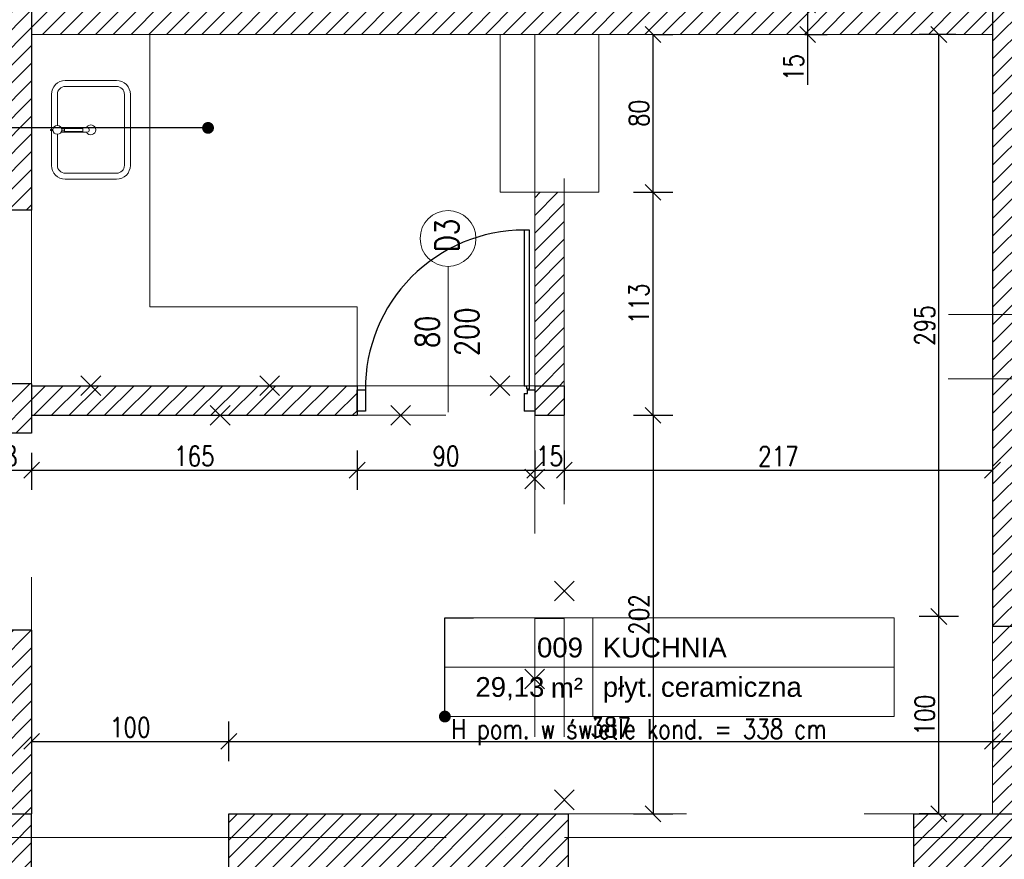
# Model space of a CAD drawing. Header units: millimetres. Extents: x -66901 to 936319, y -323998 to 488548.
# Tile 46 of 84: x 742869 to 747859, y 74331 to 78587. Entities that reach past the tile are written whole.
import ezdxf
from ezdxf import colors
from ezdxf.entities.mleader import LeaderData, LeaderLine
from ezdxf.enums import TextEntityAlignment as Align
from ezdxf.lldxf.tags import DXFTag
from ezdxf.math import Vec2, Vec3

# ---------------------------------------------------------------- set-up
doc = ezdxf.new("R2010")
doc.units = ezdxf.units.MM
doc.header["$LTSCALE"] = 5
doc.header["$MEASUREMENT"] = 0
for name, pattern in [('ACAD_ISO03W100', [30, 12, -18]), ('ACAD_ISO04W100', [30, 24, -3, 0, -3]), ('KRESKOWA', [0.4, 0.24, -0.16])]:
    doc.linetypes.add(name, pattern=pattern)
for name, color, linetype, lineweight, true_color in [('A_DZIAŁOWA_PROJEKTOWANE', 7, 'Continuous', 18, 0x007cb0), ('A_HATCH', 7, 'Continuous', 5, 0x999999), ('A_HATCH_PROJEKTOWANE', 7, 'Continuous', 9, 0x0089b6), ('A_WIDOK 2PLAN', 7, 'Continuous', 9, 0x666666)]:
    doc.layers.add(name, color=color, linetype=linetype, lineweight=lineweight, true_color=true_color)
for name, color, linetype, lineweight in [('A_KONST_ISTNIEJĄCE', 83, 'Continuous', 25), ('A_OPISY', 44, 'Continuous', 9), ('A_OSIE KONSTRUKCYJNE', 150, 'ACAD_ISO04W100', 5), ('A_WIDOK', 141, 'Continuous', 13), ('A_WIDOK-NAD', 221, 'DASHED', 13), ('A_WYMIAROWANIE', 7, 'Continuous', 9), ('A_WYPOSAŻENIE', 181, 'Continuous', 9)]:
    doc.layers.add(name, color=color, linetype=linetype, lineweight=lineweight)
doc.layers.add('A_NIEWIDOCZNE  POMOCNICZE', color=252, linetype='ACAD_ISO03W100', lineweight=5, plot=False)
doc.layers.add('K-S$UPY', color=4, linetype='Continuous')
doc.styles.add('ARIAL', font='arial.ttf')
doc.styles.get("Standard").update_dxf_attribs({"font": 'simplex.shx', "width": 0.8})
tags = doc.linetypes.add('DASHED', pattern=[0.75, 0.5, -0.25]).pattern_tags.tags
tags[6:7] = [DXFTag(74, 4), DXFTag(75, 0), DXFTag(340, '0'), DXFTag(46, 1.0), DXFTag(50, 0.0), DXFTag(44, 0.0), DXFTag(45, 0.0)]
tags[4:5] = [DXFTag(74, 4), DXFTag(75, 0), DXFTag(340, '0'), DXFTag(46, 1.0), DXFTag(50, 0.0), DXFTag(44, 0.0), DXFTag(45, 0.0)]
doc.dimstyles.new('1 do 100', dxfattribs={"dimtxt": 10, "dimasz": 8, "dimexe": 10, "dimexo": 10, "dimgap": 2, "dimtad": 1, "dimdec": 0, "dimtxsty": 'Standard', "dimblk": 'OBLIQUE', "dimcen": 2.5, "dimadec": 0, "dimazin": 0, "dimtfac": 1, "dimtdec": 0, "dimtmove": 0, "dimatfit": 3, "dimldrblk": 'OBLIQUE', "dimfxl": 10, "dimfxlon": 1, "dimarcsym": 0})
pattern_1 = [(45, (-15049.4887, -19245.573), (-4.490128, 4.490128), [])]

# ---------------------------------------------------------------- blocks, each defined once
blk = doc.blocks.new('FOTEL-K')
at = {"linetype": 'KRESKOWA', "ltscale": 5, "transparency": 33554687}
for p, q in [((-1.701, 11.602), (-11.602, -1.701)), ((11.602, 1.701), (-1.701, 11.602)), ((0.579, -9.418), (-0.579, 9.418)), ((3.475, 2.644), (3.778, -2.29)), ((-3.773, 2.198), (-3.469, -2.735)), ((11.602, 1.701), (1.701, -11.602)), ((2.185, 1.847), (2.007, 1.836)), ((2.007, 1.836), (2.064, 0.908)), ((2.246, 0.852), (2.185, 1.847)), ((-2.395, 1.565), (-2.217, 1.576)), ((-2.334, 0.57), (-2.395, 1.565)), ((-2.217, 1.576), (-2.16, 0.649)), ((9.418, 0.579), (-9.418, -0.579)), ((2.533, 0.749), (2.85, -4.401)), ((-2.29, -4.717), (-2.606, 0.433)), ((2.923, 0.336), (2.56, 0.314)), ((2.938, 0.09), (2.575, 0.068)), ((-2.579, -0.002), (-2.988, -0.027)), ((-2.564, -0.248), (-2.973, -0.273)), ((1.701, -11.602), (-11.602, -1.701)), ((2.447, -4.856), (-1.834, -5.12)), ((2.555, -6.335), (2.461, -4.812)), ((2.726, -6.325), (2.633, -4.801)), ((-1.931, -6.611), (-2.025, -5.088)), ((-1.76, -6.6), (-1.853, -5.077))]:
    blk.add_line(p, q, dxfattribs=at)
for points in [[(-2.923, -3.195), (-3.009, -3.201, -0.414214), (-3.145, -3.08), (-3.499, 2.671, -0.414214), (-3.378, 2.808), (-3.292, 2.813, -0.414214), (-3.155, 2.693), (-2.802, -3.059, -0.414214)], [(3.332, -2.811), (3.246, -2.816, -0.414214), (3.109, -2.695), (2.756, 3.056, -0.414214), (2.877, 3.192), (2.963, 3.198, -0.414214), (3.099, 3.077), (3.453, -2.674, -0.414214)], [(-2.706, -5.964), (-2.629, -5.959, 0.414214), (-2.549, -5.868), (-2.641, -4.37, 0.414214), (-2.732, -4.29), (-2.809, -4.295, 0.414214), (-2.89, -4.386), (-2.798, -5.883, 0.414214)], [(3.416, -5.587), (3.339, -5.592, -0.414214), (3.248, -5.512), (3.156, -4.014, -0.414214), (3.237, -3.923), (3.314, -3.918, -0.414214), (3.405, -3.999), (3.497, -5.496, -0.414214)]]:
    blk.add_lwpolyline(points, format="xyb", close=True, dxfattribs=at)
for points in [[(-1.85, -7.934), (-1.931, -6.611), (-0.046, -6.495), (0.035, -7.818)], [(2.808, -7.648), (2.726, -6.325), (0.841, -6.441), (0.922, -7.764)]]:
    blk.add_lwpolyline(points, close=True, dxfattribs=at)
blk.add_circle((0, 0), 8.291, dxfattribs=at)
for centre, radius, start, end in [((0.309, -5.033), 6.195, 68.9594, 118.0744), ((0.331, -5.388), 6.195, 68.9594, 118.0744), ((2.421, -4.427), 0.43, 273.5169, 3.5169), ((-1.86, -4.69), 0.43, 183.5169, 273.5169)]:
    blk.add_arc(centre, radius, start, end, dxfattribs=at)
blk = doc.blocks.new('um1')
at = {"layer": 'A_WYPOSAŻENIE', "ltscale": 0.5}
for points in [[(-2506.53, 3366.84), (-2524.27, 3366.84, 0.414214), (-2531.27, 3359.84), (-2531.27, 3333.84, 0.414214), (-2524.27, 3326.84), (-2488.27, 3326.84, 0.414214), (-2481.27, 3333.84), (-2481.27, 3359.84, 0.414214), (-2488.27, 3366.84), (-2506.01, 3366.84)], [(-2508.52, 3363.84), (-2524.27, 3363.84, 0.414214), (-2528.27, 3359.84), (-2528.27, 3333.84, 0.414214), (-2524.27, 3329.84), (-2488.27, 3329.84, 0.414214), (-2484.27, 3333.84), (-2484.27, 3359.84, 0.414214), (-2488.27, 3363.84), (-2504.02, 3363.84)]]:
    blk.add_lwpolyline(points, format="xyb", dxfattribs=at)
at = {"layer": 'A_WYPOSAŻENIE'}
for points in [[(-2506.53, 3366.08), (-2506.53, 3367.35), (-2506.01, 3367.35), (-2506.01, 3366.08)], [(-2506.77, 3361.66), (-2506.77, 3360.3), (-2505.77, 3360.3), (-2505.77, 3361.66)]]:
    blk.add_lwpolyline(points, dxfattribs=at)
blk.add_lwpolyline([(-2507.42, 3361.92), (-2507.42, 3348.69, 0.869565), (-2505.12, 3348.69), (-2505.12, 3361.92)], format="xyb", dxfattribs=at)
blk.add_lwpolyline([(-2507.02, 3360.3), (-2505.52, 3360.3), (-2505.52, 3350.99), (-2507.02, 3350.99)], close=True, dxfattribs=at)
blk.add_circle((-2506.27, 3363.85), 2.25, dxfattribs=at)
at = {"layer": 'A_WYPOSAŻENIE', "ltscale": 0.5}
blk.add_arc((-2506.27, 3346.84), 2.5, 117.3871, 62.6129, dxfattribs=at)
blk = doc.blocks.new('*U221')
at = {"lineweight": 5}
for p, q in [((-75, -25), (-75, 25)), ((-75, 25), (0, 25)), ((0, 0), (0, 25)), ((0, 25), (152.71, 25)), ((152.71, 25), (152.71, -25)), ((-75, -25), (0, -25)), ((152.71, -25), (0, -25))]:
    blk.add_line(p, q, dxfattribs=at)
at = {"lineweight": 5, "ltscale": 18.5}
for p, q in [((0, 25), (0, -25)), ((-75, 0), (152.71, 0))]:
    blk.add_line(p, q, dxfattribs=at)
at = {"lineweight": 5, "ltscale": 18.5, "insert": (-5, -10.38), "char_height": 10, "attachment_point": 6, "style": 'ARIAL'}
blk.add_mtext('\\A1;m²', dxfattribs=at)
at = {"lineweight": 5, "style": 'ARIAL'}
blk.add_attdef('1NR', text='', height=10, dxfattribs=at).set_placement((-5, 5), align=Align.RIGHT)
blk.add_attdef('2POM', (5, 5), '', height=10, dxfattribs=at)
blk.add_attdef('4PL2', text='', height=10, dxfattribs=at).set_placement((-24.57, -5), align=Align.TOP_RIGHT)
blk.add_attdef('3POS', text='', height=10, dxfattribs=at).set_placement((5, -5), align=Align.TOP_LEFT)
blk = doc.blocks.new('_Dot')
at = {"color": 0, "linetype": 'ByBlock', "lineweight": -2}
blk.add_line((-0.5, 0), (-1, 0), dxfattribs=at)
at = {"color": 0, "linetype": 'ByBlock', "const_width": 0.5}
blk.add_lwpolyline([(-0.25, 0, 1), (0.25, 0, 1)], format="xyb", close=True, dxfattribs=at)
blk = doc.blocks.new('OSI')
at = {"layer": 'A_OSIE KONSTRUKCYJNE', "ltscale": 2}
for p, q in [((18307.7, 20992.12), (19027.17, 20992.12)), ((18307.6, 20959.62), (19027.17, 20959.62)), ((16013.11, 20727.12), (19027.17, 20727.12))]:
    blk.add_line(p, q, dxfattribs=at)
blk = doc.blocks.new('ROZBIÓRKI_DOM')
at = {"layer": 'A_OPISY', "color": 22, "linetype": 'ACAD_ISO03W100', "true_color": 0xe22908}
for p, q in [((19100.19, 7989.89), (19110.19, 7979.89)), ((19100.19, 7979.89), (19110.19, 7989.89)), ((19190.86, 7989.89), (19200.86, 7979.89)), ((19190.86, 7979.89), (19200.86, 7989.89)), ((19307.52, 7989.89), (19317.52, 7979.89)), ((19307.52, 7979.89), (19317.52, 7989.89)), ((19165.72, 7974.89), (19175.72, 7964.89)), ((19165.72, 7964.89), (19175.72, 7974.89)), ((19257.23, 7974.89), (19267.23, 7964.89)), ((19257.23, 7964.89), (19267.23, 7974.89)), ((19325.15, 7942.59), (19335.15, 7932.59)), ((19325.15, 7932.59), (19335.15, 7942.59)), ((19340.15, 7885.83), (19350.15, 7875.83)), ((19340.15, 7875.83), (19350.15, 7885.83)), ((19345.15, 7866.89), (19330.15, 7866.89)), ((19330.15, 7866.89), (19330.15, 7767.89)), ((19345.15, 7866.89), (19345.15, 7767.89)), ((19325.15, 7841.2), (19335.15, 7831.2)), ((19325.15, 7831.2), (19335.15, 7841.2)), ((19340.15, 7779.98), (19350.15, 7769.98)), ((19340.15, 7769.98), (19350.15, 7779.98))]:
    blk.add_line(p, q, dxfattribs=at)
for points in [[(19075.15, 7984.89), (19345.15, 7984.89), (19345.15, 7866.89)], [(19075.15, 7969.89), (19330.15, 7969.89), (19330.15, 7866.89)]]:
    blk.add_lwpolyline(points, dxfattribs=at)
blk = doc.blocks.new('_Oblique')
at = {"color": 0, "linetype": 'ByBlock', "lineweight": -2}
blk.add_line((-0.5, -0.5), (0.5, 0.5), dxfattribs=at)
blk = doc.blocks.new('*D517')
at = {"layer": 'A_WYMIAROWANIE', "color": 0, "lineweight": -2, "ltscale": 2, "transparency": 16777216}
for p, q in [((14903.26, 18390.38), (14903.26, 18410.38)), ((14803.26, 18400.38), (14803.26, 18390.38)), ((14803.26, 18400.38), (14903.26, 18400.38))]:
    blk.add_line(p, q, dxfattribs=at)
at = {"layer": 'Defpoints', "color": 0, "ltscale": 2, "transparency": 16777216}
for p in [(14803.26, 18410.16), (14903.26, 18400.38), (14903.26, 18363.66)]:
    blk.add_point(p, dxfattribs=at)
at = {"layer": 'A_WYMIAROWANIE', "color": 0, "lineweight": -2, "ltscale": 2, "transparency": 16777216, "xscale": 8, "yscale": 8, "zscale": 8, "rotation": 180}
blk.add_blockref('_Oblique', (14803.26, 18400.38), dxfattribs=at)
at = {"layer": 'A_WYMIAROWANIE', "color": 0, "lineweight": -2, "ltscale": 2, "transparency": 16777216, "xscale": 8, "yscale": 8, "zscale": 8}
blk.add_blockref('_Oblique', (14903.26, 18400.38), dxfattribs=at)
at = {"layer": 'A_WYMIAROWANIE', "color": 0, "ltscale": 2, "transparency": 16777216, "insert": (14853.26, 18407.49), "char_height": 10, "attachment_point": 5}
blk.add_mtext('100', dxfattribs=at)
blk = doc.blocks.new('*D518')
at = {"layer": 'A_WYMIAROWANIE', "color": 0, "lineweight": -2, "ltscale": 2, "transparency": 16777216}
for p, q in [((14903.26, 18390.38), (14903.26, 18410.38)), ((15290.26, 18410.38), (15290.26, 18390.38)), ((14903.26, 18400.38), (15290.26, 18400.38))]:
    blk.add_line(p, q, dxfattribs=at)
at = {"layer": 'Defpoints', "color": 0, "ltscale": 2, "transparency": 16777216}
for p in [(15290.26, 18463.66), (15290.26, 18400.38), (14903.26, 18363.66)]:
    blk.add_point(p, dxfattribs=at)
at = {"layer": 'A_WYMIAROWANIE', "color": 0, "lineweight": -2, "ltscale": 2, "transparency": 16777216, "xscale": 8, "yscale": 8, "zscale": 8, "rotation": 180}
blk.add_blockref('_Oblique', (14903.26, 18400.38), dxfattribs=at)
at = {"layer": 'A_WYMIAROWANIE', "color": 0, "lineweight": -2, "ltscale": 2, "transparency": 16777216, "xscale": 8, "yscale": 8, "zscale": 8}
blk.add_blockref('_Oblique', (15290.26, 18400.38), dxfattribs=at)
at = {"layer": 'A_WYMIAROWANIE', "color": 0, "ltscale": 2, "transparency": 16777216, "insert": (15096.76, 18407.49), "char_height": 10, "attachment_point": 5}
blk.add_mtext('387', dxfattribs=at)
blk = doc.blocks.new('*D519')
at = {"layer": 'A_WYMIAROWANIE', "color": 0, "lineweight": -2, "ltscale": 2, "transparency": 16777216}
for p, q in [((15290.26, 18410.38), (15290.26, 18390.38)), ((15335.26, 18410.38), (15335.26, 18390.38)), ((15290.26, 18400.38), (15335.26, 18400.38))]:
    blk.add_line(p, q, dxfattribs=at)
at = {"layer": 'Defpoints', "color": 0, "ltscale": 2, "transparency": 16777216}
for p in [(15290.26, 18463.66), (15335.26, 18463.66), (15335.26, 18400.38)]:
    blk.add_point(p, dxfattribs=at)
at = {"layer": 'A_WYMIAROWANIE', "color": 0, "lineweight": -2, "ltscale": 2, "transparency": 16777216, "xscale": 8, "yscale": 8, "zscale": 8, "rotation": 180}
blk.add_blockref('_Oblique', (15290.26, 18400.38), dxfattribs=at)
at = {"layer": 'A_WYMIAROWANIE', "color": 0, "lineweight": -2, "ltscale": 2, "transparency": 16777216, "xscale": 8, "yscale": 8, "zscale": 8}
blk.add_blockref('_Oblique', (15335.26, 18400.38), dxfattribs=at)
at = {"layer": 'A_WYMIAROWANIE', "color": 0, "ltscale": 2, "transparency": 16777216, "insert": (15312.76, 18407.47), "char_height": 10, "attachment_point": 5}
blk.add_mtext('45', dxfattribs=at)
blk = doc.blocks.new('*D520')
at = {"layer": 'A_WYMIAROWANIE', "color": 0, "lineweight": -2, "ltscale": 2, "transparency": 16777216}
for p, q in [((15273.05, 18463.66), (15253.05, 18463.66)), ((15263.05, 18363.66), (15263.05, 18463.66)), ((15263.05, 18363.66), (15253.05, 18363.66))]:
    blk.add_line(p, q, dxfattribs=at)
at = {"layer": 'Defpoints', "color": 0, "ltscale": 2, "transparency": 16777216}
for p in [(15263.05, 18463.66), (15290.26, 18463.66), (15269.5, 18363.66)]:
    blk.add_point(p, dxfattribs=at)
at = {"layer": 'A_WYMIAROWANIE', "color": 0, "lineweight": -2, "ltscale": 2, "transparency": 16777216, "xscale": 8, "yscale": 8, "zscale": 8}
for p, rotation in [((15263.05, 18463.66), 90), ((15263.05, 18363.66), 270)]:
    blk.add_blockref('_Oblique', p, dxfattribs=dict(at, rotation=rotation))
at = {"layer": 'A_WYMIAROWANIE', "color": 0, "ltscale": 2, "transparency": 16777216, "insert": (15255.94, 18413.66), "char_height": 10, "attachment_point": 5, "rotation": 90}
blk.add_mtext('100', dxfattribs=at)
blk = doc.blocks.new('*D521')
at = {"layer": 'A_WYMIAROWANIE', "color": 0, "lineweight": -2, "ltscale": 2, "transparency": 16777216}
for p, q in [((15271.65, 18758.66), (15253.05, 18758.66)), ((15263.05, 18463.66), (15263.05, 18758.66)), ((15273.05, 18463.66), (15253.05, 18463.66))]:
    blk.add_line(p, q, dxfattribs=at)
at = {"layer": 'Defpoints', "color": 0, "ltscale": 2, "transparency": 16777216}
for p in [(15263.05, 18758.66), (15281.65, 18758.66), (15290.26, 18463.66)]:
    blk.add_point(p, dxfattribs=at)
at = {"layer": 'A_WYMIAROWANIE', "color": 0, "lineweight": -2, "ltscale": 2, "transparency": 16777216, "xscale": 8, "yscale": 8, "zscale": 8}
for p, rotation in [((15263.05, 18758.66), 90), ((15263.05, 18463.66), 270)]:
    blk.add_blockref('_Oblique', p, dxfattribs=dict(at, rotation=rotation))
at = {"layer": 'A_WYMIAROWANIE', "color": 0, "ltscale": 2, "transparency": 16777216, "insert": (15255.94, 18611.16), "char_height": 10, "attachment_point": 5, "rotation": 90}
blk.add_mtext('295', dxfattribs=at)
blk = doc.blocks.new('*D522')
at = {"layer": 'A_WYMIAROWANIE', "color": 0, "lineweight": -2, "ltscale": 2, "transparency": 16777216}
for p, q in [((15108.25, 18678.66), (15128.25, 18678.66)), ((15118.25, 18565.66), (15118.25, 18678.66)), ((15108.25, 18565.66), (15128.25, 18565.66))]:
    blk.add_line(p, q, dxfattribs=at)
at = {"layer": 'Defpoints', "color": 0, "ltscale": 2, "transparency": 16777216}
for p in [(15073.26, 18678.66), (15118.25, 18678.66), (15073.26, 18565.66)]:
    blk.add_point(p, dxfattribs=at)
at = {"layer": 'A_WYMIAROWANIE', "color": 0, "lineweight": -2, "ltscale": 2, "transparency": 16777216, "xscale": 8, "yscale": 8, "zscale": 8}
for p, rotation in [((15118.25, 18678.66), 90), ((15118.25, 18565.66), 270)]:
    blk.add_blockref('_Oblique', p, dxfattribs=dict(at, rotation=rotation))
at = {"layer": 'A_WYMIAROWANIE', "color": 0, "ltscale": 2, "transparency": 16777216, "insert": (15111.14, 18622.16), "char_height": 10, "attachment_point": 5, "rotation": 90}
blk.add_mtext('113', dxfattribs=at)
blk = doc.blocks.new('*D523')
at = {"layer": 'A_WYMIAROWANIE', "color": 0, "lineweight": -2, "ltscale": 2, "transparency": 16777216}
for p, q in [((15118.25, 18758.66), (15128.25, 18758.66)), ((15118.25, 18678.66), (15118.25, 18758.66)), ((15108.25, 18678.66), (15128.25, 18678.66))]:
    blk.add_line(p, q, dxfattribs=at)
at = {"layer": 'Defpoints', "color": 0, "ltscale": 2, "transparency": 16777216}
for p in [(15118.25, 18758.66), (15118.25, 18758.66), (15073.26, 18678.66)]:
    blk.add_point(p, dxfattribs=at)
at = {"layer": 'A_WYMIAROWANIE', "color": 0, "lineweight": -2, "ltscale": 2, "transparency": 16777216, "xscale": 8, "yscale": 8, "zscale": 8}
for p, rotation in [((15118.25, 18758.66), 90), ((15118.25, 18678.66), 270)]:
    blk.add_blockref('_Oblique', p, dxfattribs=dict(at, rotation=rotation))
at = {"layer": 'A_WYMIAROWANIE', "color": 0, "ltscale": 2, "transparency": 16777216, "insert": (15111.14, 18718.66), "char_height": 10, "attachment_point": 5, "rotation": 90}
blk.add_mtext('80', dxfattribs=at)
blk = doc.blocks.new('*D524')
at = {"layer": 'A_WYMIAROWANIE', "color": 0, "lineweight": -2, "ltscale": 2, "transparency": 16777216}
for p, q in [((15108.25, 18565.66), (15128.25, 18565.66)), ((15118.25, 18565.66), (15118.25, 18363.66)), ((15108.25, 18363.66), (15128.25, 18363.66))]:
    blk.add_line(p, q, dxfattribs=at)
at = {"layer": 'Defpoints', "color": 0, "ltscale": 2, "transparency": 16777216}
for p in [(15065.76, 18565.66), (15065.76, 18363.66), (15118.25, 18363.66)]:
    blk.add_point(p, dxfattribs=at)
at = {"layer": 'A_WYMIAROWANIE', "color": 0, "lineweight": -2, "ltscale": 2, "transparency": 16777216, "xscale": 8, "yscale": 8, "zscale": 8}
for p, rotation in [((15118.25, 18565.66), 90), ((15118.25, 18363.66), 270)]:
    blk.add_blockref('_Oblique', p, dxfattribs=dict(at, rotation=rotation))
at = {"layer": 'A_WYMIAROWANIE', "color": 0, "ltscale": 2, "transparency": 16777216, "insert": (15111.14, 18464.66), "char_height": 10, "attachment_point": 5, "rotation": 90}
blk.add_mtext('202', dxfattribs=at)
blk = doc.blocks.new('*D526')
at = {"layer": 'A_WYMIAROWANIE', "color": 0, "lineweight": -2, "ltscale": 2, "transparency": 16777216}
for p, q in [((14775.26, 18547.85), (14775.26, 18527.85)), ((14803.26, 18546.66), (14803.26, 18527.85)), ((14775.26, 18537.85), (14803.26, 18537.85))]:
    blk.add_line(p, q, dxfattribs=at)
at = {"layer": 'Defpoints', "color": 0, "ltscale": 2, "transparency": 16777216}
for p in [(14775.26, 18569.16), (14803.26, 18556.66), (14803.26, 18537.85)]:
    blk.add_point(p, dxfattribs=at)
at = {"layer": 'A_WYMIAROWANIE', "color": 0, "lineweight": -2, "ltscale": 2, "transparency": 16777216, "xscale": 8, "yscale": 8, "zscale": 8, "rotation": 180}
blk.add_blockref('_Oblique', (14775.26, 18537.85), dxfattribs=at)
at = {"layer": 'A_WYMIAROWANIE', "color": 0, "lineweight": -2, "ltscale": 2, "transparency": 16777216, "xscale": 8, "yscale": 8, "zscale": 8}
blk.add_blockref('_Oblique', (14803.26, 18537.85), dxfattribs=at)
at = {"layer": 'A_WYMIAROWANIE', "color": 0, "ltscale": 2, "transparency": 16777216, "insert": (14789.26, 18544.96), "char_height": 10, "attachment_point": 5}
blk.add_mtext('28', dxfattribs=at)
blk = doc.blocks.new('*D527')
at = {"layer": 'A_WYMIAROWANIE', "color": 0, "lineweight": -2, "ltscale": 2, "transparency": 16777216}
for p, q in [((14803.26, 18546.66), (14803.26, 18527.85)), ((14968.26, 18547.85), (14968.26, 18527.85)), ((14803.26, 18537.85), (14968.26, 18537.85))]:
    blk.add_line(p, q, dxfattribs=at)
at = {"layer": 'Defpoints', "color": 0, "ltscale": 2, "transparency": 16777216}
for p in [(14968.26, 18565.66), (14803.26, 18556.66), (14968.26, 18537.85)]:
    blk.add_point(p, dxfattribs=at)
at = {"layer": 'A_WYMIAROWANIE', "color": 0, "lineweight": -2, "ltscale": 2, "transparency": 16777216, "xscale": 8, "yscale": 8, "zscale": 8, "rotation": 180}
blk.add_blockref('_Oblique', (14803.26, 18537.85), dxfattribs=at)
at = {"layer": 'A_WYMIAROWANIE', "color": 0, "lineweight": -2, "ltscale": 2, "transparency": 16777216, "xscale": 8, "yscale": 8, "zscale": 8}
blk.add_blockref('_Oblique', (14968.26, 18537.85), dxfattribs=at)
at = {"layer": 'A_WYMIAROWANIE', "color": 0, "ltscale": 2, "transparency": 16777216, "insert": (14885.76, 18544.96), "char_height": 10, "attachment_point": 5}
blk.add_mtext('165', dxfattribs=at)
blk = doc.blocks.new('*D528')
at = {"layer": 'A_WYMIAROWANIE', "color": 0, "lineweight": -2, "ltscale": 2, "transparency": 16777216}
for p, q in [((14968.26, 18547.85), (14968.26, 18527.85)), ((15058.26, 18547.85), (15058.26, 18527.85)), ((14968.26, 18537.85), (15058.26, 18537.85))]:
    blk.add_line(p, q, dxfattribs=at)
at = {"layer": 'Defpoints', "color": 0, "ltscale": 2, "transparency": 16777216}
for p in [(14968.26, 18565.66), (15058.26, 18565.66), (15058.26, 18537.85)]:
    blk.add_point(p, dxfattribs=at)
at = {"layer": 'A_WYMIAROWANIE', "color": 0, "lineweight": -2, "ltscale": 2, "transparency": 16777216, "xscale": 8, "yscale": 8, "zscale": 8, "rotation": 180}
blk.add_blockref('_Oblique', (14968.26, 18537.85), dxfattribs=at)
at = {"layer": 'A_WYMIAROWANIE', "color": 0, "lineweight": -2, "ltscale": 2, "transparency": 16777216, "xscale": 8, "yscale": 8, "zscale": 8}
blk.add_blockref('_Oblique', (15058.26, 18537.85), dxfattribs=at)
at = {"layer": 'A_WYMIAROWANIE', "color": 0, "ltscale": 2, "transparency": 16777216, "insert": (15013.26, 18544.96), "char_height": 10, "attachment_point": 5}
blk.add_mtext('90', dxfattribs=at)
blk = doc.blocks.new('*D529')
at = {"layer": 'A_WYMIAROWANIE', "color": 0, "lineweight": -2, "ltscale": 2, "transparency": 16777216}
for p, q in [((15058.26, 18547.85), (15058.26, 18527.85)), ((15073.26, 18547.85), (15073.26, 18527.85)), ((15058.26, 18537.85), (15073.26, 18537.85))]:
    blk.add_line(p, q, dxfattribs=at)
at = {"layer": 'Defpoints', "color": 0, "ltscale": 2, "transparency": 16777216}
for p in [(15058.26, 18565.66), (15073.26, 18565.66), (15073.26, 18537.85)]:
    blk.add_point(p, dxfattribs=at)
at = {"layer": 'A_WYMIAROWANIE', "color": 0, "lineweight": -2, "ltscale": 2, "transparency": 16777216, "xscale": 8, "yscale": 8, "zscale": 8, "rotation": 180}
blk.add_blockref('_Oblique', (15058.26, 18537.85), dxfattribs=at)
at = {"layer": 'A_WYMIAROWANIE', "color": 0, "lineweight": -2, "ltscale": 2, "transparency": 16777216, "xscale": 8, "yscale": 8, "zscale": 8}
blk.add_blockref('_Oblique', (15073.26, 18537.85), dxfattribs=at)
at = {"layer": 'A_WYMIAROWANIE', "color": 0, "ltscale": 2, "transparency": 16777216, "insert": (15065.76, 18544.96), "char_height": 10, "attachment_point": 5}
blk.add_mtext('15', dxfattribs=at)
blk = doc.blocks.new('*D530')
at = {"layer": 'A_WYMIAROWANIE', "color": 0, "lineweight": -2, "ltscale": 2, "transparency": 16777216}
for p, q in [((15073.26, 18547.85), (15073.26, 18527.85)), ((15290.26, 18547.85), (15290.26, 18527.85)), ((15073.26, 18537.85), (15290.26, 18537.85))]:
    blk.add_line(p, q, dxfattribs=at)
at = {"layer": 'Defpoints', "color": 0, "ltscale": 2, "transparency": 16777216}
for p in [(15073.26, 18565.66), (15290.26, 18560.8), (15290.26, 18537.85)]:
    blk.add_point(p, dxfattribs=at)
at = {"layer": 'A_WYMIAROWANIE', "color": 0, "lineweight": -2, "ltscale": 2, "transparency": 16777216, "xscale": 8, "yscale": 8, "zscale": 8, "rotation": 180}
blk.add_blockref('_Oblique', (15073.26, 18537.85), dxfattribs=at)
at = {"layer": 'A_WYMIAROWANIE', "color": 0, "lineweight": -2, "ltscale": 2, "transparency": 16777216, "xscale": 8, "yscale": 8, "zscale": 8}
blk.add_blockref('_Oblique', (15290.26, 18537.85), dxfattribs=at)
at = {"layer": 'A_WYMIAROWANIE', "color": 0, "ltscale": 2, "transparency": 16777216, "insert": (15181.76, 18544.88), "char_height": 10, "attachment_point": 5}
blk.add_mtext('217', dxfattribs=at)
blk = doc.blocks.new('*D566')
at = {"layer": 'A_WYMIAROWANIE', "color": 0, "lineweight": -2, "ltscale": 2, "transparency": 16777216}
for p, q in [((15195.2, 18773.66), (15206.56, 18773.66)), ((15196.56, 18773.66), (15196.56, 18758.66)), ((15195.2, 18758.66), (15206.56, 18758.66)), ((15196.56, 18758.66), (15196.56, 18733.2))]:
    blk.add_line(p, q, dxfattribs=at)
at = {"layer": 'Defpoints', "color": 0, "ltscale": 2, "transparency": 16777216}
for p in [(15185.2, 18773.66), (15185.2, 18758.66), (15196.56, 18758.66)]:
    blk.add_point(p, dxfattribs=at)
at = {"layer": 'A_WYMIAROWANIE', "color": 0, "lineweight": -2, "ltscale": 2, "transparency": 16777216, "xscale": 8, "yscale": 8, "zscale": 8}
for p, rotation in [((15196.56, 18773.66), 90), ((15196.56, 18758.66), 270)]:
    blk.add_blockref('_Oblique', p, dxfattribs=dict(at, rotation=rotation))
at = {"layer": 'A_WYMIAROWANIE', "color": 0, "ltscale": 2, "transparency": 16777216, "insert": (15189.45, 18741.93), "char_height": 10, "attachment_point": 5, "rotation": 90}
blk.add_mtext('15', dxfattribs=at)
blk = doc.blocks.new('A$C704C2890')
at = {"layer": 'A_HATCH'}
h = blk.add_hatch(dxfattribs=at)
h.set_pattern_fill('ANSI31', color=256, scale=2)
h.set_pattern_definition(pattern_1)
h.paths.add_polyline_path([(1467, -1237), (865, -1237), (865, -584), (822, -584), (822, -1280), (1467, -1280)])
h.paths.add_polyline_path([(820, -584), (793, -584), (793, -875), (778, -875), (778, -1244), (635, -1244), (635, -1287), (820, -1287)])
h.paths.add_polyline_path([(865, -300), (793, -300), (793, -356), (865, -356)])
h.paths.add_polyline_path([(865, -5), (822, -5), (822, -70), (865, -70)])
h.paths.add_polyline_path([(822, -5), (793, -5), (793, -70), (822, -70)])
h.paths.add_polyline_path([(893, 38), (822, 38), (822, 43), (647.04, 43), (647.04, 35), (647, 0), (779, 0), (779, -5), (893, -5)])
h.paths.add_polyline_path([(1174, 38), (1130, 38), (1130, 30), (1130, -5), (1174, -5)])
h.paths.add_polyline_path([(421, 43), (370, 43), (370, 35), (370, 0), (421, 0)])
h.paths.add_polyline_path([(144, 43), (-43, 43), (-43, -73), (-35, -73), (0, -73), (0, 0), (144, 0)])
h.paths.add_polyline_path([(0, -293), (-43, -293), (-43, -349), (-35, -349), (0, -349)])
h.paths.add_polyline_path([(0, -581), (-43, -581), (-43, -1181), (0, -1181)])
h.paths.add_polyline_path([(476, -1396), (0, -1396), (0, -1377), (-43, -1377), (-43, -1439), (476, -1439), (476, -1427.08)])
h.paths.add_polyline_path([(678, -1396), (654, -1396), (635, -1396), (576, -1396), (576, -1439), (678, -1439)])
h = blk.add_hatch(dxfattribs=at)
h.set_pattern_fill('ANSI31', color=256, scale=2)
h.set_pattern_definition(pattern_1)
h.paths.add_polyline_path([(2024, -1237), (1954, -1237), (1914, -1237), (1914, -1280), (1958, -1280), (1958, -1294), (2024, -1294)])
h.paths.add_polyline_path([(1739, -1237), (1567, -1237), (1567, -1280), (1739, -1280)])
h.paths.add_polyline_path([(1467, -1144), (1439, -1144), (1439, -1237), (1467, -1237)])
h.paths.add_polyline_path([(1467, -1019), (1439, -1019), (1439, -1044), (1467, -1044)])
h.paths.add_polyline_path([(1467, -507), (1439, -507), (1439, -931), (1467, -931)])
h.paths.add_polyline_path([(1516, -597), (1467, -597), (1467, -667), (1516, -667)])
h.paths.add_polyline_path([(1516, -479), (1482, -479), (1482, -447), (1475.1, -447), (1439, -447), (1439, -507), (1467, -507), (1516, -507)])
h.paths.add_polyline_path([(1954, -479), (1727, -479), (1727, -474), (1699, -474), (1699, -479), (1699, -507), (1954, -507)])
h.paths.add_polyline_path([(1727, -349), (1699, -349), (1699, -384), (1727, -384)])
h.paths.add_polyline_path([(1727, -172), (1727, -129), (1674, -129), (1674, -136.43), (1674, -172), (1699, -172), (1699, -245), (1727, -245)])
h.paths.add_polyline_path([(1482, 38), (1411, 38), (1411, 30), (1411, -5), (1439, -5), (1439, -172), (1529, -172), (1529, -129), (1482, -129)])
h.paths.add_polyline_path([(1482, -172), (1439, -172), (1439, -320), (1482, -320)])
h = blk.add_hatch(dxfattribs=at)
h.set_pattern_fill('ANSI31', color=256, scale=2)
h.set_pattern_definition(pattern_1)
h.paths.add_polyline_path([(2428, 38), (2345, 38), (2345, 25), (2345, -5), (2385, -5), (2385, -312), (2428, -312)])
h.paths.add_polyline_path([(2428, -467), (2420, -467), (2385, -467), (2385, -585), (2428, -585)])
h.paths.add_polyline_path([(2428, -740), (2385, -740), (2385, -964), (2355, -964), (2355, -1029), (2385, -1029), (2385, -1391), (2024, -1391), (2000, -1391), (1958, -1391), (1958, -1434), (2428, -1434)])
h.paths.add_polyline_path([(1995, 38), (1888, 38), (1888, -3), (1919, -3), (1919, -129), (1962, -129), (1962, -5), (1995, -5)])
h.paths.add_polyline_path([(2149, -1029), (2149, -964), (2024, -964), (2024, -172), (2024, -129), (1919, -129), (1873, -129), (1873, -172), (1954, -172), (1954, -1142), (2024, -1142), (2024, -1029)])
h = blk.add_hatch(dxfattribs=at)
h.set_pattern_fill('ANSI31', color=256, scale=2)
h.set_pattern_definition(pattern_1)
h.paths.add_polyline_path([(1632, -1020), (1467, -1020), (1467, -1035), (1632, -1035)])
h.paths.add_polyline_path([(1737, -1020), (1722, -1020), (1722, -1035), (1737, -1035)])
at = {"layer": 'A_HATCH_PROJEKTOWANE', "ltscale": 2}
h = blk.add_hatch(dxfattribs=at)
h.set_pattern_fill('ANSI31', color=256, scale=2)
h.set_pattern_definition(pattern_1)
h.paths.add_polyline_path([(1737, -922), (1722, -922), (1722, -1020), (1737, -1020)])
h.paths.add_polyline_path([(1954, -827), (1467, -827), (1467, -842), (1954, -842)])
h.paths.add_polyline_path([(1809, -667), (1844, -667), (1844, -652), (1751.86, -652), (1751.86, -617), (1736.86, -617), (1736.86, -652), (1646, -652), (1646, -667), (1731.86, -667), (1794, -667), (1794, -827), (1809, -827)])
h.paths.add_polyline_path([(1546, -652), (1516, -652), (1516, -667), (1546, -667)])
h.paths.add_polyline_path([(1751.86, -507), (1736.86, -507), (1736.86, -517), (1751.86, -517)])
h.paths.add_polyline_path([(1954, -652), (1944, -652), (1944, -667), (1954, -667)])
h = blk.add_hatch(dxfattribs=at)
h.set_pattern_fill('ANSI31', color=256, scale=2)
h.set_pattern_definition([(45, (-15094.4887, -19245.573), (-4.490128, 4.490128), [])])
h.paths.add_polyline_path([(1979, -1237), (1979, -1142), (1954, -1142), (1954, -1237)])
at = {"color": 144}
for p, q in [((1718.05, -1020.23), (1716.66, -1020.23)), ((1718.05, -1021.62), (1718.05, -1020.23)), ((1718.42, -1023.92), (1718.42, -1022.14)), ((1716.64, -1023.92), (1718.42, -1023.92))]:
    blk.add_line(p, q, dxfattribs=at)
for points in [[(1719.44, -1021.62), (1719.44, -941.15), (1716.66, -941.15), (1716.66, -1020.23)], [(1632, -1032.86), (1632, -1022.14), (1636.17, -1022.14), (1636.17, -1032.86), (1632, -1032.86)], [(1718.42, -1022.14), (1722, -1022.14), (1722, -1032.86), (1716.64, -1032.86)], [(1718.05, -1021.62), (1719.44, -1021.62)], [(1716.64, -1023.92), (1716.64, -1032.86)]]:
    blk.add_lwpolyline(points, dxfattribs=at)
blk.add_arc((1716.66, -1021.64), 80.48, 89.9989, 180.3548, dxfattribs=at)
at = {"layer": 'A_DZIAŁOWA_PROJEKTOWANE', "ltscale": 2}
for p, q in [((1467, -827), (1467, -842)), ((1954, -827), (1954, -842)), ((1467, -842), (1954, -842)), ((1722, -1020), (1722, -922)), ((1722, -922), (1737, -922)), ((1737, -1020), (1737, -922))]:
    blk.add_line(p, q, dxfattribs=at)
blk.add_lwpolyline([(1954, -1142), (1979, -1142), (1979, -1237), (1954, -1237)], close=True, dxfattribs=at)
at = {"layer": 'A_KONST_ISTNIEJĄCE', "ltscale": 2}
for p, q in [((1954, -172), (1954, -1142)), ((1467, -507), (1467, -931)), ((1467, -931), (1439, -931)), ((1467, -1019), (1439, -1019)), ((1467, -1019), (1467, -1044)), ((1632, -1020), (1632, -1035)), ((1722, -1020), (1722, -1035)), ((1467, -1044), (1439, -1044)), ((2024, -1142), (1954, -1142)), ((1467, -1144), (1439, -1144)), ((1467, -1144), (1467, -1237)), ((865, -1237), (1467, -1237)), ((1467, -1280), (1467, -1237)), ((1567, -1237), (1739, -1237)), ((1567, -1280), (1567, -1237)), ((1739, -1237), (1739, -1280)), ((1914, -1237), (1954, -1237)), ((1914, -1237), (1914, -1280)), ((1954, -1237), (2024, -1237))]:
    blk.add_line(p, q, dxfattribs=at)
for points in [[(1467, -1020), (1632, -1020)], [(1722, -1020), (1737, -1020), (1737, -1035)], [(1467, -1035), (1632, -1035)], [(1722, -1035), (1737, -1035)]]:
    blk.add_lwpolyline(points, dxfattribs=at)
at = {"layer": 'A_NIEWIDOCZNE  POMOCNICZE', "ltscale": 2}
blk.add_lwpolyline([(1722, -1020), (1467, -1020), (1467, -842), (1722, -842)], close=True, dxfattribs=at)
blk.add_lwpolyline([(1737, -1035), (1737, -842), (1954, -842), (1954, -1237), (1914, -1237), (1914, -1280), (1958, -1280), (1958, -1671), (1591, -1671), (1591, -1280), (1739, -1280), (1739, -1237), (1467, -1237), (1467, -1035), (1737, -1035)], dxfattribs=at)
at = {"layer": 'A_OPISY', "color": 144, "transparency": 33554559}
blk.add_line((1678.07, -959.54), (1678.07, -1033.51), dxfattribs=at)
blk.add_circle((1678.07, -945.39), 14.15, dxfattribs=at)
at = {"layer": 'A_WIDOK', "ltscale": 2}
blk.add_line((1467, -931), (1467, -1019), dxfattribs=at)
at = {"layer": 'A_WIDOK-NAD', "linetype": 'ACAD_ISO03W100'}
blk.add_line((1739, -1237), (1914, -1237), dxfattribs=at)
at = {"layer": 'A_WYPOSAŻENIE'}
for p, q in [((1527, -980), (1527, -842)), ((1632, -980), (1527, -980)), ((1632, -1020), (1632, -980))]:
    blk.add_line(p, q, dxfattribs=at)
blk.add_lwpolyline([(1704.5, -922), (1754.5, -922), (1754.5, -842), (1704.5, -842)], close=True, dxfattribs=at)
at = {"layer": 'A_OPISY'}
blk.add_blockref('*U221', (1751.47, -1162.71), dxfattribs=at).add_auto_attribs({'1NR': '009', '2POM': 'KUCHNIA', '3POS': 'płyt. ceramiczna', '4PL2': '29,13'})
at = {"layer": 'A_OSIE KONSTRUKCYJNE'}
blk.add_blockref('OSI', (-16376.03, -21976.12), dxfattribs=at)
at = {"layer": 'A_WIDOK'}
blk.add_blockref('ROZBIÓRKI_DOM', (-17608.15, -9004.89), dxfattribs=at)
at = {"layer": 'A_WIDOK 2PLAN', "xscale": 9.045634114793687, "yscale": 9.045634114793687, "zscale": 9.045634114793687, "rotation": 306.6570343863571}
blk.add_blockref('FOTEL-K', (1647.21, -746.64), dxfattribs=at)
at = {"layer": 'A_WYPOSAŻENIE', "xscale": -1, "rotation": 90}
blk.add_blockref('um1', (4843.92, -3396.61), dxfattribs=at)
at = {"layer": 'A_OPISY', "color": 144, "transparency": 33554559, "char_height": 12, "width": 44.3905, "attachment_point": 5, "rotation": 90}
for s, insert in [('D3', (1677.62, -943.89)), ('80\\P200', (1677.62, -992.7))]:
    blk.add_mtext(s, dxfattribs=dict(at, insert=insert))
at = {"layer": 'A_OPISY', "insert": (1679.66, -1188.96), "char_height": 10, "width": 254.3544, "attachment_point": 1}
blk.add_mtext('H pom. w świetle kond. = 338 cm', dxfattribs=at)
at = {"layer": 'A_OPISY'}
for tag, p in [('90+15', (1523.57, -388.18)), ('200', (1523.57, -407.04))]:
    blk.add_attdef(tag, p, '', height=9.86, dxfattribs=at)
blk.add_attdef('OZ', (1572.64, -382.31), '', height=9.86, rotation=270, dxfattribs=at)
at = {"layer": 'A_WYMIAROWANIE', "ltscale": 2}
for base, p1, p2, picture, middle in [((15196.56, -842), (15185.2, -827), (1848.94, -842), '*D566', (1853.2, -858.73)), ((1781.99, -922), (1737, -1035), (1737, -922), '*D522', (1774.88, -978.5)), ((1781.99, -1237), (1729.5, -1035), (1729.5, -1237), '*D524', (1774.89, -1136)), ((1926.79, -1137), (1933.25, -1237), (1954, -1137), '*D520', (1919.68, -1187))]:
    dim = blk.add_linear_dim(base=base, p1=p1, p2=p2, angle=90, dimstyle='1 do 100', dxfattribs=at)
    dim.commit()
    dim.dimension.update_dxf_attribs({"geometry": picture, "text_midpoint": middle, "insert": (-13336.26, -19600.66)})
for base, p1, p2, picture, middle in [((1781.99, -842), (15118.25, -922), (1781.99, -842), '*D523', (1774.89, -882)), ((1926.79, -842), (1954, -1137), (1945.39, -842), '*D521', (1919.68, -989.5))]:
    dim = blk.add_linear_dim(base=base, p1=p1, p2=p2, angle=90, dimstyle='1 do 100', override={"dimtmove": 1}, dxfattribs=at)
    dim.commit()
    dim.dimension.update_dxf_attribs({"geometry": picture, "text_midpoint": middle, "insert": (-13336.26, -19600.66)})
for base, p1, p2, picture, middle in [((1467, -1062.81), (1439, -1031.5), (1467, -1044), '*D526', (1453, -1055.7)), ((1632, -1062.81), (1467, -1044), (1632, -1035), '*D527', (1549.5, -1055.7)), ((1722, -1062.81), (1632, -1035), (1722, -1035), '*D528', (1677, -1055.7)), ((1954, -1062.81), (1737, -1035), (1954, -1039.86), '*D530', (1845.5, -1055.78)), ((1954, -1200.28), (1567, -1237), (1954, -1137), '*D518', (1760.5, -1193.17)), ((1999, -1200.28), (1954, -1137), (1999, -1137), '*D519', (1976.5, -1193.19))]:
    dim = blk.add_linear_dim(base=base, p1=p1, p2=p2, dimstyle='1 do 100', override={"dimtmove": 1}, dxfattribs=at)
    dim.commit()
    dim.dimension.update_dxf_attribs({"geometry": picture, "text_midpoint": middle, "insert": (-13336.26, -19600.66)})
dim = blk.add_linear_dim(base=(1737, -1062.81), p1=(1722, -1035), p2=(1737, -1035), dimstyle='1 do 100', override={"dimtmove": 1}, dxfattribs=at)
dim.commit()
dim.dimension.update_dxf_attribs({"geometry": '*D529', "text_midpoint": (1729.5, -1062.81), "dimtype": 128, "insert": (-13336.26, -19600.66)})
dim = blk.add_linear_dim(base=(1567, -1200.28), p1=(1467, -1190.5), p2=(1567, -1237), dimstyle='1 do 100', dxfattribs=at)
dim.commit()
dim.dimension.update_dxf_attribs({"geometry": '*D517', "text_midpoint": (1517, -1193.17), "insert": (-13336.26, -19600.66)})
at = {"layer": 'A_DZIAŁOWA_PROJEKTOWANE', "ltscale": 2}
ml = blk.add_multileader_mtext('Standard', dxfattribs=at)
ml.set_content('WYKONAĆ POSZERZENIE BIEGU O 5CM NA CAŁEJ DŁUGOŚCI BIEGU POPRZEZ SKUCIE CZĘŚCI ŚCIANY. \\PDODATKOWO WYKONAĆ WKUCIE PORĘCZY GR. 4CM  W ŚCIANĘ, OTWÓR WYKONAĆ NA WYS. 100-120 CM, GŁĘBOKOŚCI 9CM.', color=256)
ml.set_leader_properties()
ml.build(insert=Vec2(0, 0))
ml.multileader.update_dxf_attribs({"arrow_head_size": 8})
ctx = ml.context
ctx.base_point, ctx.char_height, ctx.arrow_head_size, ctx.plane_origin = Vec3(32.85, -1044.82), 8, 8, Vec3(568.87, -1142.99)
notes = []
notes.append((ctx, [(0, (1, 1, 0), (352.96, -1044.82), (-1, 0), 8, [(0, [(384.42, -1152.12)], 0, [])])]))
ctx.mtext.insert, ctx.mtext.width, ctx.mtext.defined_height, ctx.mtext.flow_direction = Vec3(37.22, -1039.65), 309.1908, 68.66, 5
at = {"layer": 'A_OPISY'}
ml = blk.add_multileader_mtext('Standard', dxfattribs=at)
ml.set_content('', color=256)
ml.set_leader_properties()
ml.set_arrow_properties(name='DOT')
ml.build(insert=Vec2(0, 0))
ml.multileader.update_dxf_attribs({"arrow_head_size": 6})
ctx = ml.context
ctx.base_point, ctx.arrow_head_size, ctx.plane_origin = Vec3(1208.11, -889.34), 6, Vec3(991.57, -421.63)
ctx.text_align_type = 2
notes.append((ctx, [(1, (1, 1, 0), (1226.63, -889.34), (-1, 0), 14.52, [(0, [(1556.44, -889.34)], 0, [])])]))
ctx.mtext.insert, ctx.mtext.alignment, ctx.mtext.flow_direction = Vec3(1210.11, -887.34), 3, 5
ml = blk.add_multileader_mtext('Standard', dxfattribs=at)
ml.set_content('', color=256)
ml.set_leader_properties()
ml.set_arrow_properties(name='DOT')
ml.build(insert=Vec2(0, 0))
ml.multileader.update_dxf_attribs({"arrow_head_size": 6})
ctx = ml.context
ctx.base_point, ctx.arrow_head_size, ctx.plane_origin = Vec3(1690.99, -1137.71), 6, Vec3(1474.46, -670)
notes.append((ctx, [(0, (1, 1, 0), (1676.47, -1137.71), (1, 0), 14.52, [(0, [(1676.47, -1187.71)], 0, [])])]))
ctx.mtext.insert, ctx.mtext.flow_direction = Vec3(1692.99, -1135.71), 5
for ctx, leaders in notes:
    for number, flags, end, landing, length, lines in leaders:
        leader = LeaderData()
        leader.index, (leader.has_last_leader_line, leader.has_dogleg_vector, leader.attachment_direction) = number, flags
        leader.last_leader_point, leader.dogleg_vector, leader.dogleg_length = Vec3(end), Vec3(landing), length
        for number, points, colour, breaks in lines:
            line = LeaderLine()
            line.index, line.vertices, line.color, line.breaks = number, Vec3.list(points), colors.encode_raw_color(colour), breaks
            leader.lines.append(line)
        ctx.leaders.append(leader)

msp = doc.modelspace()

# ---------------------------------------------------------------- block references
at = {"layer": 'K-S$UPY', "xscale": 10, "yscale": 10, "zscale": 10}
msp.add_blockref('A$C704C2890', (728259, 86931.848), dxfattribs=at)

doc.saveas('drawing.dxf')
